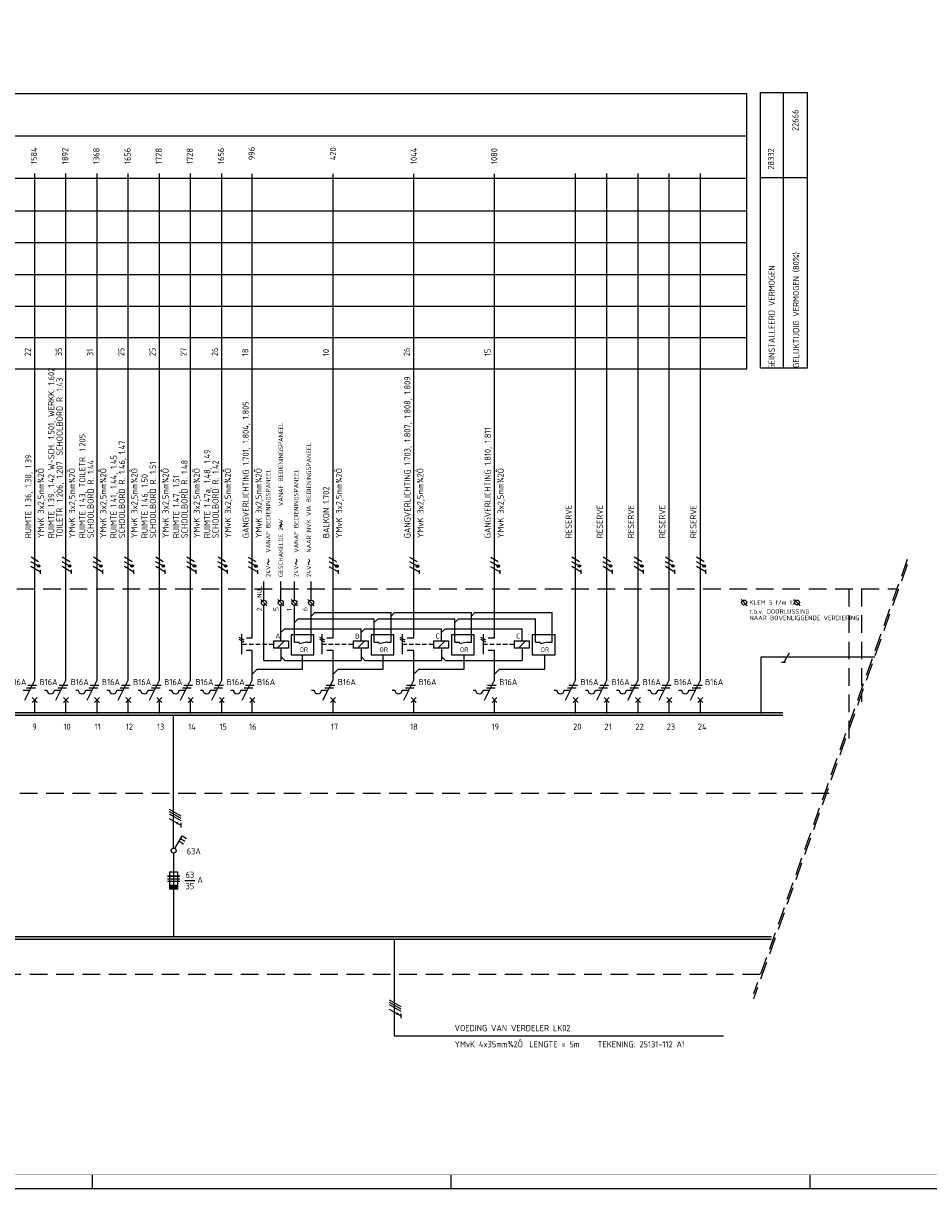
# Model space of a CAD drawing. Header units: millimetres. Extents: x 0 to 1189, y -5 to 836.
# Tile 2 of 10: x 180 to 507, y -5 to 416. Entities that reach past the tile are written whole.
import ezdxf
from ezdxf.enums import TextEntityAlignment as Align

# ---------------------------------------------------------------- set-up
doc = ezdxf.new("R2010")
doc.units = ezdxf.units.MM
doc.linetypes.add('HIDDEN', pattern=[9.525, 6.35, -3.175])
doc.layers.get('0').update_dxf_attribs({"linetype": 'CONTINUOUS'})
for name, color, linetype in [('1', 7, 'CONTINUOUS'), ('40', 1, 'CONTINUOUS'), ('70', 1, 'CONTINUOUS'), ('71', 2, 'CONTINUOUS'), ('73', 4, 'CONTINUOUS'), ('EL$2B---_KADER', 4, 'CONTINUOUS'), ('LIJN018', 210, 'CONTINUOUS'), ('LIJN025', 10, 'CONTINUOUS'), ('LIJN035', 50, 'CONTINUOUS'), ('LIJN050', 90, 'CONTINUOUS'), ('TEKST18', 210, 'CONTINUOUS'), ('TEKST25', 10, 'CONTINUOUS'), ('TEKST35', 50, 'CONTINUOUS'), ('TEKST50', 90, 'CONTINUOUS')]:
    doc.layers.add(name, color=color, linetype=linetype)
doc.styles.add('5_0', font='iso.shx')
doc.styles.add('ISO', font='ISO.SHX')
doc.styles.add('NEN', font='iso.shx')
doc.styles.add('ROMAND', font='romand')
doc.styles.get("Standard").update_dxf_attribs({"font": 'iso.shx'})

# ---------------------------------------------------------------- blocks, each defined once
blk = doc.blocks.new('A$C0380546B')
at = {"layer": 'LIJN025', "linetype": 'Continuous'}
for p, q in [((0, 110.31), (18.79, 110.31)), ((0, 0), (0, 110.31)), ((9.17, 0), (9.17, 110.15)), ((18.79, 0), (18.79, 110.31)), ((0, 76.31), (18.79, 76.31))]:
    blk.add_line(p, q, dxfattribs=at)
at = {"layer": 'LIJN025'}
blk.add_line((0, 0), (18.79, 0), dxfattribs=at)
blk = doc.blocks.new('A0')
at = {"layer": 'LIJN025'}
for p, q in [((205, 0), (205, 5)), ((334.5, 0), (334.5, 5)), ((464, 0), (464, 5))]:
    blk.add_line(p, q, dxfattribs=at)
blk.add_lwpolyline([(1189, 841), (1189, 0), (0, 0), (0, 841)], close=True, dxfattribs=at)
at = {"layer": 'LIJN050', "const_width": 0.2}
blk.add_lwpolyline([(1184, 836), (25, 836), (25, 5), (1184, 5)], close=True, dxfattribs=at)
at = {"layer": 'TEKST25', "style": 'ROMAND', "width": 2.899115}
blk.add_attdef('STATUS', text='', height=2.5, dxfattribs=at).set_placement((1143, 71.5), (1182, 71.5), align=Align.FIT)
at = {"layer": 'TEKST25', "style": 'ISO'}
for tag, p in [('E', (1144.25, 66)), ('NAAM-E', (1155.75, 66)), ('DATUM-E', (1174, 66)), ('D', (1144.25, 61)), ('NAAM-D', (1155.75, 61)), ('DATUM-D', (1174, 61)), ('C', (1144.25, 56)), ('NAAM-C', (1155.75, 56)), ('DATUM-C', (1174, 56)), ('B', (1144.25, 51)), ('NAAM-B', (1155.75, 51)), ('DATUM-B', (1174, 51)), ('A', (1144.25, 46)), ('NAAM-A', (1155.75, 46)), ('DATUM-A', (1174, 46))]:
    blk.add_attdef(tag, text='', height=2.5, dxfattribs=at).set_placement(p, align=Align.CENTER)
for tag, p in [('DATUM', (1021.75, 36.25)), ('SCHAAL', (1057, 36.25)), ('GETEKEND', (1087.25, 36.25)), ('GECONTOL.', (1122, 36.25)), ('FORMAAT', (1152.25, 28.25))]:
    blk.add_attdef(tag, p, '', height=2.5, dxfattribs=at)
at = {"layer": 'TEKST35', "style": 'ISO'}
for tag, p in [('PROJECT', (1023.5, 72.5)), ('PLAATS', (1023.5, 63.5)), ('INSTALLATIE-REGEL1', (1023.5, 52.5)), ('INSTALLATIE-REGEL2', (1023.5, 43.5))]:
    blk.add_attdef(tag, p, '', height=4, dxfattribs=at)
blk.add_attdef('PROJ.NR.', text='', height=4, dxfattribs=at).set_placement((1170, 23), align=Align.CENTER)
at = {"layer": 'TEKST50', "style": 'ISO'}
blk.add_attdef('FILE-NAAM', text='', height=5, dxfattribs=at).set_placement((1162.5, 7.5), align=Align.CENTER)
blk = doc.blocks.new('RWS075')
at = {"layer": '71'}
blk.add_line((2, 0), (0, -2), dxfattribs=at)
blk = doc.blocks.new('RWS023', base_point=(227, 181))
at = {"layer": '40', "style": 'NEN'}
blk.add_text('~', height=5, dxfattribs=at).set_placement((223.5, 179.5))

msp = doc.modelspace()

# ---------------------------------------------------------------- linework, layer by layer
at = {"color": 10}
for p, q in [((232.71, 131.97), (236.93, 129.53)), ((232.71, 131.13), (236.93, 128.69)), ((232.71, 131.13), (236.93, 128.69)), ((232.71, 130.28), (236.93, 127.85)), ((232.71, 128.59), (236.93, 126.16)), ((236.93, 127), (236.93, 125.32)), ((312.15, 63.16), (316.37, 60.72)), ((312.15, 62.31), (316.37, 59.88)), ((312.15, 62.31), (316.37, 59.88)), ((312.15, 61.47), (316.37, 59.03)), ((312.15, 59.78), (316.37, 57.34)), ((316.37, 58.19), (316.37, 56.5))]:
    msp.add_line(p, q, dxfattribs=at)
for p, q in [((232.71, 131.13), (236.93, 128.69)), ((312.15, 62.31), (316.37, 59.88))]:
    msp.add_line(p, q)
at = {"color": 10, "const_width": 0.422}
for points in [[(235.77, 127.07, 1), (235.56, 126.71, 1)], [(315.21, 58.26, 1), (315, 57.89, 1)]]:
    msp.add_lwpolyline(points, format="xyb", close=True, dxfattribs=at)
at = {"layer": '1', "color": 1}
for p, q in [((185.53, 219.69), (182.84, 221.24)), ((186.27, 217.5), (182.86, 219.46)), ((185.6, 221.24), (182.87, 222.82)), ((196.78, 219.69), (194.09, 221.24)), ((197.52, 217.5), (194.11, 219.46)), ((196.85, 221.24), (194.12, 222.82)), ((208.03, 219.69), (205.34, 221.24)), ((208.77, 217.5), (205.36, 219.46)), ((208.1, 221.24), (205.37, 222.82)), ((219.28, 219.69), (216.59, 221.24)), ((220.02, 217.5), (216.61, 219.46)), ((219.35, 221.24), (216.62, 222.82)), ((230.53, 219.69), (227.84, 221.24)), ((231.27, 217.5), (227.86, 219.46)), ((230.6, 221.24), (227.87, 222.82)), ((241.78, 219.69), (239.09, 221.24)), ((242.52, 217.5), (239.11, 219.46)), ((241.85, 221.24), (239.12, 222.82)), ((253.03, 219.69), (250.34, 221.24)), ((253.77, 217.5), (250.36, 219.46)), ((253.1, 221.24), (250.37, 222.82)), ((264.01, 219.66), (261.32, 221.21)), ((264.08, 221.21), (261.35, 222.79)), ((264.75, 217.47), (261.35, 219.43)), ((293.14, 219.66), (290.45, 221.21)), ((293.89, 217.47), (290.48, 219.43)), ((293.21, 221.21), (290.49, 222.79)), ((322.28, 219.66), (319.59, 221.21)), ((322.35, 221.21), (319.62, 222.79)), ((323.02, 217.47), (319.62, 219.43)), ((351.41, 219.66), (348.72, 221.21)), ((351.48, 221.21), (348.75, 222.79)), ((352.16, 217.47), (348.75, 219.43)), ((380.7, 219.69), (378.01, 221.24)), ((380.77, 221.24), (378.04, 222.82)), ((381.44, 217.5), (378.04, 219.46)), ((391.95, 219.69), (389.26, 221.24)), ((392.02, 221.24), (389.29, 222.82)), ((392.69, 217.5), (389.29, 219.46)), ((403.2, 219.69), (400.51, 221.24)), ((403.27, 221.24), (400.54, 222.82)), ((403.94, 217.5), (400.54, 219.46)), ((414.45, 219.69), (411.76, 221.24)), ((414.52, 221.24), (411.79, 222.82)), ((415.19, 217.5), (411.79, 219.46)), ((425.7, 219.69), (423.01, 221.24)), ((425.77, 221.24), (423.04, 222.82)), ((426.44, 217.5), (423.04, 219.46)), ((257.92, 194.05), (259.72, 193.01)), ((286.93, 194.05), (288.73, 193.01)), ((315.94, 194.05), (317.74, 193.01)), ((345.08, 194.05), (346.88, 193.01)), ((257.92, 193.33), (259.72, 192.29)), ((286.93, 193.33), (288.73, 192.29)), ((315.94, 193.33), (317.74, 192.29)), ((345.08, 193.33), (346.88, 192.29)), ((456.46, 188.25), (454.49, 184.84)), ((232.09, 107.76), (236.59, 107.76)), ((236.59, 107.76), (232.09, 107.76)), ((232.09, 106.86), (236.59, 106.86)), ((232.09, 105.96), (236.59, 105.96))]:
    msp.add_line(p, q, dxfattribs=at)
at = {"layer": '1', "color": 1, "linetype": 'HIDDEN', "ltscale": 0.25}
for p, q in [((270.32, 191.34), (258.82, 191.34)), ((298.99, 191.34), (287.83, 191.34)), ((328, 191.34), (316.84, 191.34)), ((357.14, 191.34), (345.98, 191.34))]:
    msp.add_line(p, q, dxfattribs=at)
at = {"layer": '1', "color": 2}
for p, q in [((270.34, 192.72), (275.74, 192.72)), ((270.34, 192.72), (270.34, 190.02)), ((275.74, 190.02), (270.34, 190.02)), ((275.74, 192.72), (275.74, 190.02)), ((299.1, 192.72), (299.1, 190.02)), ((299.1, 192.72), (304.5, 192.72)), ((304.5, 190.02), (299.1, 190.02)), ((304.5, 192.72), (304.5, 190.02)), ((328.1, 192.72), (333.5, 192.72)), ((328.1, 192.72), (328.1, 190.02)), ((333.5, 190.02), (328.1, 190.02)), ((333.5, 192.72), (333.5, 190.02)), ((357.24, 192.72), (362.64, 192.72)), ((357.24, 192.72), (357.24, 190.02)), ((362.64, 190.02), (357.24, 190.02)), ((362.64, 192.72), (362.64, 190.02)), ((180.62, 171.28), (184.23, 178.51)), ((191.87, 171.28), (195.48, 178.51)), ((203.12, 171.28), (206.73, 178.51)), ((214.37, 171.28), (217.98, 178.51)), ((225.62, 171.28), (229.23, 178.51)), ((236.87, 171.28), (240.48, 178.51)), ((248.12, 171.28), (251.73, 178.51)), ((259.1, 171.28), (262.72, 178.51)), ((288.23, 171.28), (291.85, 178.51)), ((317.37, 171.28), (320.98, 178.51)), ((346.5, 171.28), (350.12, 178.51)), ((375.79, 171.28), (379.4, 178.51)), ((387.04, 171.28), (390.65, 178.51)), ((398.29, 171.28), (401.9, 178.51)), ((409.54, 171.28), (413.15, 178.51)), ((420.79, 171.28), (424.4, 178.51)), ((180.09, 174.88), (182.42, 174.88)), ((187.74, 174.88), (188.64, 174.88)), ((191.34, 174.88), (193.67, 174.88)), ((198.99, 174.88), (199.89, 174.88)), ((202.59, 174.88), (204.92, 174.88)), ((210.24, 174.88), (211.14, 174.88)), ((213.84, 174.88), (216.17, 174.88)), ((221.49, 174.88), (222.39, 174.88)), ((225.09, 174.88), (227.42, 174.88)), ((232.74, 174.88), (233.64, 174.88)), ((236.34, 174.88), (238.67, 174.88)), ((243.99, 174.88), (244.89, 174.88)), ((247.59, 174.88), (249.92, 174.88)), ((254.98, 174.88), (255.88, 174.88)), ((258.58, 174.88), (260.9, 174.88)), ((284.11, 174.88), (285.01, 174.88)), ((287.71, 174.88), (290.03, 174.88)), ((313.24, 174.88), (314.14, 174.88)), ((316.84, 174.88), (319.17, 174.88)), ((342.38, 174.88), (343.28, 174.88)), ((345.98, 174.88), (348.3, 174.88)), ((371.66, 174.88), (372.56, 174.88)), ((375.26, 174.88), (377.59, 174.88)), ((382.91, 174.88), (383.81, 174.88)), ((386.51, 174.88), (388.84, 174.88)), ((394.16, 174.88), (395.06, 174.88)), ((397.76, 174.88), (400.09, 174.88)), ((405.41, 174.88), (406.31, 174.88)), ((409.01, 174.88), (411.34, 174.88)), ((416.66, 174.88), (417.56, 174.88)), ((420.26, 174.88), (422.59, 174.88)), ((232.99, 103.04), (232.99, 109.34)), ((232.99, 109.34), (235.69, 109.34)), ((235.69, 109.34), (235.69, 103.04)), ((235.69, 104.39), (232.99, 104.39)), ((235.69, 104.16), (232.99, 104.16)), ((235.69, 103.94), (232.99, 103.94)), ((235.69, 103.71), (232.99, 103.71)), ((235.69, 103.49), (232.99, 103.49)), ((235.69, 103.26), (232.99, 103.26)), ((235.69, 103.04), (232.99, 103.04))]:
    msp.add_line(p, q, dxfattribs=at)
at = {"layer": '1', "color": 1}
for centre in [(185.6, 219.67), (196.85, 219.67), (208.1, 219.67), (219.35, 219.67), (230.6, 219.67), (241.85, 219.67), (253.1, 219.67), (264.08, 219.64), (293.21, 219.64), (322.35, 219.64), (351.48, 219.64), (380.77, 219.67), (392.02, 219.67), (403.27, 219.67), (414.52, 219.67), (425.77, 219.67)]:
    msp.add_circle(centre, 0.45, dxfattribs=at)
at = {"layer": '1', "color": 2}
for centre in [(189.99, 174.88), (201.24, 174.88), (212.49, 174.88), (223.74, 174.88), (234.99, 174.88), (246.24, 174.88), (257.23, 174.88), (286.36, 174.88), (315.49, 174.88), (344.63, 174.88), (373.91, 174.88), (385.16, 174.88), (396.41, 174.88), (407.66, 174.88), (418.91, 174.88)]:
    msp.add_arc(centre, 1.35, 180, 0, dxfattribs=at)
at = {"layer": '70'}
for p, q in [((186.26, 216.85), (186.26, 218.25)), ((197.51, 216.85), (197.51, 218.25)), ((208.76, 216.85), (208.76, 218.25)), ((220.01, 216.85), (220.01, 218.25)), ((231.26, 216.85), (231.26, 218.25)), ((242.51, 216.85), (242.51, 218.25)), ((253.76, 216.85), (253.76, 218.25)), ((264.75, 216.82), (264.75, 218.22)), ((293.88, 216.82), (293.88, 218.22)), ((323.01, 216.82), (323.01, 218.22)), ((352.15, 216.82), (352.15, 218.22)), ((381.43, 216.85), (381.43, 218.25)), ((392.68, 216.85), (392.68, 218.25)), ((403.93, 216.85), (403.93, 218.25)), ((415.18, 216.85), (415.18, 218.25)), ((426.43, 216.85), (426.43, 218.25)), ((455.11, 184.84), (453.71, 184.84)), ((181.74, 176.68), (184.89, 176.68)), ((192.99, 176.68), (196.14, 176.68)), ((204.24, 176.68), (207.39, 176.68)), ((215.49, 176.68), (218.64, 176.68)), ((226.74, 176.68), (229.89, 176.68)), ((237.99, 176.68), (241.14, 176.68)), ((249.24, 176.68), (252.39, 176.68)), ((260.22, 176.68), (263.37, 176.68)), ((289.36, 176.68), (292.51, 176.68)), ((318.49, 176.68), (321.64, 176.68)), ((347.63, 176.68), (350.78, 176.68)), ((376.91, 176.68), (380.06, 176.68)), ((388.16, 176.68), (391.31, 176.68)), ((399.41, 176.68), (402.56, 176.68)), ((410.66, 176.68), (413.81, 176.68)), ((421.91, 176.68), (425.06, 176.68)), ((181.29, 175.78), (184.44, 175.78)), ((192.54, 175.78), (195.69, 175.78)), ((203.79, 175.78), (206.94, 175.78)), ((215.04, 175.78), (218.19, 175.78)), ((226.29, 175.78), (229.44, 175.78)), ((237.54, 175.78), (240.69, 175.78)), ((248.79, 175.78), (251.94, 175.78)), ((259.77, 175.78), (262.92, 175.78)), ((288.91, 175.78), (292.06, 175.78)), ((318.04, 175.78), (321.19, 175.78)), ((347.18, 175.78), (350.33, 175.78)), ((376.46, 175.78), (379.61, 175.78)), ((387.71, 175.78), (390.86, 175.78)), ((398.96, 175.78), (402.11, 175.78)), ((410.21, 175.78), (413.36, 175.78)), ((421.46, 175.78), (424.61, 175.78)), ((238.4, 106.2), (242, 106.2))]:
    msp.add_line(p, q, dxfattribs=at)
at = {"layer": '70', "const_width": 0.45}
for points in [[(185.6, 219.89, 1), (185.6, 219.44, 1)], [(196.85, 219.89, 1), (196.85, 219.44, 1)], [(208.1, 219.89, 1), (208.1, 219.44, 1)], [(241.85, 219.89, 1), (241.85, 219.44, 1)], [(253.1, 219.89, 1), (253.1, 219.44, 1)], [(264.08, 219.86, 1), (264.08, 219.41, 1)], [(293.21, 219.86, 1), (293.21, 219.41, 1)], [(322.35, 219.86, 1), (322.35, 219.41, 1)], [(351.48, 219.86, 1), (351.48, 219.41, 1)], [(380.77, 219.89, 1), (380.77, 219.44, 1)], [(392.02, 219.89, 1), (392.02, 219.44, 1)], [(403.27, 219.89, 1), (403.27, 219.44, 1)], [(414.52, 219.89, 1), (414.52, 219.44, 1)], [(425.77, 219.89, 1), (425.77, 219.44, 1)]]:
    msp.add_lwpolyline(points, format="xyb", close=True, dxfattribs=at)
at = {"layer": '70'}
for centre, start, end in [((219.35, 219.67), 90, 270), ((219.35, 219.67), 270, 90), ((230.6, 219.67), 90, 270), ((230.6, 219.67), 270, 90)]:
    msp.add_arc(centre, 0.225, start, end, dxfattribs=at)
at = {"layer": '71'}
for p, q in [((268.02, 205.3), (265.77, 207.55)), ((274.13, 205.3), (271.88, 207.55)), ((279.03, 205.3), (276.78, 207.55)), ((285.06, 205.3), (282.81, 207.55)), ((441.32, 205.37), (439.07, 207.62)), ((460.4, 205.37), (458.15, 207.62)), ((285.28, 202.91), (283.96, 201.59)), ((314.06, 202.91), (312.78, 201.63)), ((343.07, 202.91), (341.79, 201.63)), ((279.31, 200.66), (277.93, 199.28)), ((308.1, 200.66), (306.75, 199.32)), ((337.11, 200.66), (335.76, 199.32)), ((258.82, 195.04), (258.82, 187.84)), ((262.72, 193.69), (260.62, 193.69)), ((274.37, 196.99), (273.02, 195.64)), ((276.78, 194.89), (276.78, 187.6)), ((284.97, 194.89), (276.78, 194.89)), ((284.97, 187.6), (284.97, 194.89)), ((287.83, 195.04), (287.83, 187.84)), ((291.85, 193.69), (289.63, 193.69)), ((303.32, 196.97), (301.98, 195.64)), ((313.8, 194.89), (305.61, 194.89)), ((305.61, 194.89), (305.61, 187.6)), ((313.8, 187.6), (313.8, 194.89)), ((316.84, 195.04), (316.84, 187.84)), ((320.98, 193.69), (318.64, 193.69)), ((332.33, 196.97), (330.99, 195.64)), ((334.62, 194.89), (334.62, 187.6)), ((342.81, 194.89), (334.62, 194.89)), ((342.81, 187.6), (342.81, 194.89)), ((345.98, 195.04), (345.98, 187.84)), ((350.12, 193.69), (347.78, 193.69)), ((371.95, 194.89), (363.76, 194.89)), ((363.76, 194.89), (363.76, 187.6)), ((371.95, 187.6), (371.95, 194.89)), ((282.4, 192.26), (279.61, 191.58)), ((311.23, 192.26), (308.44, 191.58)), ((340.24, 192.26), (337.45, 191.58)), ((369.37, 192.26), (366.58, 191.58)), ((262.72, 189.19), (260.62, 189.19)), ((274.44, 185.61), (273.02, 187.03)), ((276.78, 187.6), (284.97, 187.6)), ((291.85, 189.19), (289.63, 189.19)), ((303.38, 185.61), (301.96, 187.03)), ((305.61, 187.6), (313.8, 187.6)), ((320.98, 189.19), (318.64, 189.19)), ((332.39, 185.61), (330.97, 187.03)), ((334.62, 187.6), (342.81, 187.6)), ((350.12, 189.19), (347.78, 189.19)), ((363.76, 187.6), (371.95, 187.6)), ((183.33, 170.38), (185.13, 172.18)), ((185.13, 170.38), (183.33, 172.18)), ((194.58, 170.38), (196.38, 172.18)), ((196.38, 170.38), (194.58, 172.18)), ((205.83, 170.38), (207.63, 172.18)), ((207.63, 170.38), (205.83, 172.18)), ((217.08, 170.38), (218.88, 172.18)), ((218.88, 170.38), (217.08, 172.18)), ((228.33, 170.38), (230.13, 172.18)), ((230.13, 170.38), (228.33, 172.18)), ((241.38, 170.38), (239.58, 172.18)), ((239.58, 170.38), (241.38, 172.18)), ((252.63, 170.38), (250.83, 172.18)), ((250.83, 170.38), (252.63, 172.18)), ((261.82, 170.38), (263.62, 172.18)), ((263.62, 170.38), (261.82, 172.18)), ((290.95, 170.38), (292.75, 172.18)), ((292.75, 170.38), (290.95, 172.18)), ((320.08, 170.38), (321.88, 172.18)), ((321.88, 170.38), (320.08, 172.18)), ((349.22, 170.38), (351.02, 172.18)), ((351.02, 170.38), (349.22, 172.18)), ((380.3, 170.38), (378.5, 172.18)), ((378.5, 170.38), (380.3, 172.18)), ((391.55, 170.38), (389.75, 172.18)), ((389.75, 170.38), (391.55, 172.18)), ((402.8, 170.38), (401, 172.18)), ((401, 170.38), (402.8, 172.18)), ((412.25, 170.38), (414.05, 172.18)), ((414.05, 170.38), (412.25, 172.18)), ((423.5, 170.38), (425.3, 172.18)), ((425.3, 170.38), (423.5, 172.18)), ((234.79, 117.77), (237.4, 122.29)), ((237.4, 122.29), (238.96, 121.39)), ((236.28, 120.34), (237.84, 119.44)), ((236.84, 121.31), (238.4, 120.41))]:
    msp.add_line(p, q, dxfattribs=at)
for centre in [(266.9, 206.43), (273, 206.43), (277.91, 206.43), (283.94, 206.43), (440.19, 206.49), (459.27, 206.49), (234.34, 116.99)]:
    msp.add_circle(centre, 0.9, dxfattribs=at)
at = {"layer": '73'}
for p, q in [((75.71, 166.79), (454.16, 166.79)), ((75.71, 165.89), (454.16, 165.89)), ((140.55, 85.98), (450.05, 85.98)), ((140.55, 85.08), (450.05, 85.08))]:
    msp.add_line(p, q, dxfattribs=at)
for points in [[(454.16, 165.89), (454.16, 166.79), (75.71, 165.89), (75.71, 166.79)], [(450.05, 85.08), (450.05, 85.98), (140.55, 85.08), (140.55, 85.98)]]:
    msp.add_solid(points, dxfattribs=at)
at = {"layer": 'LIJN018', "color": 9, "linetype": 'Continuous'}
for p, q in [((85.17, 390.14), (441.16, 390.14)), ((85.17, 374.84), (441.16, 374.84)), ((85.17, 359.57), (441.16, 359.57)), ((85.17, 347.87), (441.16, 347.87)), ((85.17, 336.37), (441.16, 336.37)), ((85.17, 324.85), (441.16, 324.85)), ((85.17, 313.42), (441.16, 313.42)), ((85.17, 302.17), (441.16, 302.17)), ((85.17, 290.83), (441.16, 290.83))]:
    msp.add_line(p, q, dxfattribs=at)
at = {"layer": 'LIJN018', "color": 9}
msp.add_line((441.16, 290.83), (441.16, 390.14), dxfattribs=at)
at = {"layer": 'LIJN025', "linetype": 'HIDDEN'}
for p, q in [((499.06, 222.05), (443.61, 65.25)), ((499.06, 220.25), (443.61, 63.45)), ((73, 211.41), (495.51, 211.41)), ((478.02, 211.41), (478.02, 157.14)), ((482.52, 211.41), (482.52, 170.64)), ((470.91, 137.61), (73, 137.61)), ((445.94, 72.23), (73, 72.23))]:
    msp.add_line(p, q, dxfattribs=at)
at = {"layer": 'LIJN025'}
for p, q in [((274.37, 192.72), (271.67, 190.02)), ((303.34, 192.72), (300.64, 190.02)), ((332.35, 192.72), (329.65, 190.02)), ((361.48, 192.72), (358.78, 190.02))]:
    msp.add_line(p, q, dxfattribs=at)
at = {"layer": 'LIJN035'}
for p, q in [((184.23, 178.51), (184.23, 361.26)), ((195.48, 178.51), (195.48, 361.26)), ((206.73, 178.51), (206.73, 361.26)), ((217.98, 178.51), (217.98, 361.26)), ((229.23, 178.51), (229.23, 361.26)), ((240.48, 178.51), (240.48, 361.26)), ((251.73, 178.51), (251.73, 361.26)), ((262.72, 193.69), (262.72, 361.17)), ((291.85, 193.69), (291.85, 361.17)), ((320.98, 193.69), (320.98, 361.17)), ((350.12, 193.69), (350.12, 361.17)), ((379.4, 178.51), (379.4, 361.26)), ((390.65, 178.51), (390.65, 361.26)), ((401.9, 178.51), (401.9, 361.26)), ((413.15, 178.51), (413.15, 361.26)), ((424.4, 178.51), (424.4, 361.26)), ((266.86, 207.3), (266.86, 214.08)), ((273.02, 207.33), (273.02, 214.08)), ((277.92, 207.3), (277.92, 214.08)), ((283.98, 207.3), (283.98, 214.08)), ((266.85, 185.61), (266.85, 205.53)), ((273.02, 192.72), (273.02, 205.53)), ((277.93, 192.26), (277.93, 205.53)), ((283.96, 192.26), (283.96, 205.53)), ((285.28, 202.91), (312.78, 202.91)), ((312.78, 192.26), (312.78, 202.91)), ((314.06, 202.91), (341.79, 202.91)), ((341.79, 192.26), (341.79, 202.91)), ((343.2, 202.91), (370.93, 202.91)), ((370.93, 192.26), (370.93, 202.91)), ((279.31, 200.66), (306.75, 200.66)), ((306.75, 192.26), (306.75, 200.66)), ((308.1, 200.66), (335.76, 200.66)), ((335.76, 192.26), (335.76, 200.66)), ((337.23, 200.66), (364.9, 200.66)), ((364.9, 192.26), (364.9, 200.66)), ((274.37, 196.99), (301.98, 196.99)), ((301.98, 192.72), (301.98, 196.99)), ((303.32, 196.97), (330.99, 196.97)), ((330.99, 192.72), (330.99, 196.97)), ((332.46, 196.97), (360.13, 196.97)), ((360.13, 192.72), (360.13, 196.97)), ((273.04, 190.02), (273.04, 185.61)), ((277.93, 192.26), (279.71, 192.26)), ((282.4, 192.26), (283.96, 192.26)), ((301.98, 190.02), (301.98, 185.61)), ((306.75, 192.26), (308.54, 192.26)), ((311.23, 192.26), (312.78, 192.26)), ((330.99, 190.02), (330.99, 185.61)), ((335.76, 192.26), (337.55, 192.26)), ((340.24, 192.26), (341.79, 192.26)), ((360.13, 190.02), (360.13, 185.61)), ((364.9, 192.26), (366.68, 192.26)), ((369.37, 192.26), (370.93, 192.26)), ((262.72, 178.51), (262.72, 189.19)), ((266.85, 185.61), (273.04, 185.61)), ((274.44, 185.61), (301.98, 185.61)), ((280.87, 182.46), (280.87, 187.6)), ((291.85, 178.51), (291.85, 189.19)), ((303.38, 185.61), (330.99, 185.61)), ((310, 182.46), (310, 187.6)), ((320.98, 178.51), (320.98, 189.19)), ((332.52, 185.61), (360.13, 185.61)), ((339.13, 182.46), (339.13, 187.6)), ((350.12, 178.51), (350.12, 189.19)), ((368.27, 182.46), (368.27, 187.6)), ((446.33, 186.88), (487.34, 186.88)), ((446.33, 166.41), (446.33, 186.88)), ((264.52, 182.46), (280.87, 182.46)), ((293.65, 182.46), (310, 182.46)), ((322.78, 182.46), (339.13, 182.46)), ((351.92, 182.46), (368.27, 182.46)), ((184.23, 166.41), (184.23, 171.36)), ((195.48, 166.41), (195.48, 171.36)), ((206.73, 166.41), (206.73, 171.36)), ((217.98, 166.41), (217.98, 171.36)), ((229.23, 166.41), (229.23, 171.36)), ((240.48, 166.41), (240.48, 171.36)), ((251.73, 166.41), (251.73, 171.36)), ((262.72, 166.41), (262.72, 171.36)), ((291.85, 166.41), (291.85, 171.36)), ((320.98, 166.41), (320.98, 171.36)), ((350.12, 166.41), (350.12, 171.36)), ((379.4, 166.41), (379.4, 171.36)), ((390.65, 166.41), (390.65, 171.36)), ((401.9, 166.41), (401.9, 171.36)), ((413.15, 166.41), (413.15, 171.36)), ((424.4, 166.41), (424.4, 171.36)), ((234.34, 117.89), (234.34, 165.96)), ((234.34, 116.09), (234.34, 85.95))]:
    msp.add_line(p, q, dxfattribs=at)
at = {"layer": 'LIJN050'}
for p, q in [((313.86, 85), (313.86, 50.18)), ((313.86, 50.18), (432.8, 50.18))]:
    msp.add_line(p, q, dxfattribs=at)

# ---------------------------------------------------------------- block references
at = {"layer": 'EL$2B---_KADER'}
msp.add_blockref('A0', (0, -5), dxfattribs=at)
at = {"layer": 'LIJN025', "xscale": 0.900000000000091, "yscale": 0.8999999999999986, "zscale": 0.9}
msp.add_blockref('A$C0380546B', (446.1, 291.23), dxfattribs=at)
at = {"layer": 'LIJN035', "xscale": 0.8999999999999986, "yscale": 0.8999999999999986, "zscale": 0.9, "rotation": 90}
for p in [(274.06, 236.37), (269.51, 222.86), (279.61, 222.86), (284.19, 222.86)]:
    msp.add_blockref('RWS023', p, dxfattribs=at)
at = {"layer": 'TEKST25', "xscale": 0.900000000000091, "yscale": 0.8999999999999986, "zscale": 0.9}
for p in [(262.72, 182.46), (291.85, 182.46), (320.98, 182.46), (350.12, 182.46)]:
    msp.add_blockref('RWS075', p, dxfattribs=at)

# ---------------------------------------------------------------- texts
at = {"layer": '40', "style": 'NEN'}
for s, p in [('22666', (459.83, 380.5)), ('28332', (451.03, 366.55)), ('GELIJKTIJDIG VERMOGEN (80%)', (460.06, 312.05)), ('GEINSTALLEERD VERMOGEN', (451.26, 309.39))]:
    msp.add_text(s, height=2.25, rotation=90, dxfattribs=at).set_placement(p, align=Align.CENTER)
for s, height, p in [('1584', 2.25, (185.07, 364.72)), ('1892', 2.25, (196.32, 364.72)), ('1368', 2.25, (207.57, 364.72)), ('1656', 2.25, (218.82, 364.72)), ('1728', 2.25, (230.07, 364.72)), ('1728', 2.25, (241.32, 364.72)), ('1656', 2.25, (252.57, 364.72)), (' 996', 2.25, (263.58, 364.72)), (' 420', 2.25, (292.97, 364.72)), ('1044', 2.25, (322.11, 364.72)), ('1080', 2.25, (351.13, 364.72)), ('22', 2.25, (182.82, 295.39)), ('35', 2.25, (194.07, 295.39)), ('31', 2.25, (205.32, 295.39)), ('25', 2.25, (216.57, 295.39)), ('25', 2.25, (227.82, 295.39)), ('27', 2.25, (239.07, 295.39)), ('26', 2.25, (250.32, 295.39)), ('18', 2.25, (261.31, 295.39)), ('10', 2.25, (290.44, 295.39)), ('26', 2.25, (319.57, 295.39)), ('15', 2.25, (348.71, 295.39)), ('RUIMTE 1.39, 1.42 W-SCH. 1.501, WERKK. 1.602', 2.25, (191.3, 229.72)), ('GANGVERLICHTING 1.703, 1.807, 1.808, 1.809', 2.25, (319.82, 229.72)), ('SCHOOLBORD R. 1.43', 2.25, (194.31, 259.49)), ('GANGVERLICHTING 1.701, 1.804, 1.805', 2.25, (261.47, 229.72)), ('GANGVERLICHTING 1.810, 1.811', 2.25, (348.78, 229.72)), ('RUIMTE 1.43, TOILETR. 1.205', 2.25, (202.5, 229.72)), ('SCHOOLBORD R. 1.46, 1.47', 2.25, (216.79, 229.72)), ('RUIMTE 1.36, 1.38, 1.39', 2.25, (183.02, 229.72)), ('RUIMTE 1.41, 1.44, 1.45', 2.25, (213.79, 229.72)), ('RUIMTE 1.47a, 1.48, 1.49', 2.25, (247.56, 229.72)), (' YMvK 3x2,5mm¾2Ô', 2.25, (187.55, 228.37)), ('TOILETR. 1.206, 1.207', 2.25, (194.31, 229.72)), (' YMvK 3x2,5mm¾2Ô', 2.25, (198.8, 228.37)), ('SCHOOLBORD R. 1.44', 2.25, (205.5, 229.72)), (' YMvK 3x2,5mm¾2Ô', 2.25, (210.05, 228.37)), (' YMvK 3x2,5mm¾2Ô', 2.25, (221.3, 228.37)), ('SCHOOLBORD R. 1.51', 2.25, (227.99, 229.72)), (' YMvK 3x2,5mm¾2Ô', 2.25, (232.55, 228.37)), ('SCHOOLBORD R. 1.48', 2.25, (239.37, 229.72)), (' YMvK 3x2,5mm¾2Ô', 2.25, (243.8, 228.37)), ('SCHOOLBORD R. 1.42', 2.25, (250.57, 229.72)), (' YMvK 3x2,5mm¾2Ô', 2.25, (255.05, 228.37)), (' YMvK 3x2,5mm¾2Ô', 2.25, (266.14, 228.37)), (' YMvK 3x2,5mm¾2Ô', 2.25, (295.15, 228.37)), (' YMvK 3x2,5mm¾2Ô', 2.25, (324.49, 228.37)), (' YMvK 3x2,5mm¾2Ô', 2.25, (353.45, 228.37)), ('RUIMTE 1.46, 1.50', 2.25, (224.98, 229.72)), ('RUIMTE 1.47, 1.51', 2.25, (236.36, 229.72)), ('BALKON 1.702', 2.25, (290.48, 229.72)), ('RESERVE', 2.25, (378, 229.72)), ('RESERVE', 2.25, (389.25, 229.72)), ('RESERVE', 2.25, (400.5, 229.72)), ('RESERVE', 2.25, (411.75, 229.72)), ('RESERVE', 2.25, (423, 229.72)), ('2', 1.8, (266.11, 203.39)), ('5', 1.8, (272.14, 203.43)), ('1', 1.8, (277.04, 203.43)), ('6', 1.8, (282.64, 203.43))]:
    msp.add_text(s, height=height, rotation=90, dxfattribs=at).set_placement(p)
for s, height, p in [('A', 1.8, (271.05, 193.49)), ('B', 1.8, (299.81, 193.49)), ('C', 1.8, (328.82, 193.49)), ('C', 1.8, (357.95, 193.49)), ('OR', 1.62, (279.81, 188.69)), ('OR', 1.62, (308.64, 188.69)), ('OR', 1.62, (337.65, 188.69)), ('OR', 1.62, (366.79, 188.69)), ('B16A', 2.25, (174.7, 176.69)), ('B16A', 2.25, (185.95, 176.69)), ('B16A', 2.25, (197.2, 176.69)), ('B16A', 2.25, (208.45, 176.69)), ('B16A', 2.25, (219.7, 176.69)), ('B16A', 2.25, (230.95, 176.69)), ('B16A', 2.25, (242.2, 176.69)), ('B16A', 2.25, (253.45, 176.69)), ('B16A', 2.25, (264.44, 176.69)), ('B16A', 2.25, (293.57, 176.69)), ('B16A', 2.25, (322.71, 176.69)), ('B16A', 2.25, (351.84, 176.69)), ('B16A', 2.25, (381.13, 176.69)), ('B16A', 2.25, (392.38, 176.69)), ('B16A', 2.25, (403.63, 176.69)), ('B16A', 2.25, (414.88, 176.69)), ('B16A', 2.25, (426.13, 176.69)), ('A', 2.25, (242.9, 105.3)), ('VOEDING VAN VERDELER LK02 ', 2.25, (335.7, 51.83)), ('YMvK 4x35mm¾2Ô', 2.25, (335.7, 45.98)), ('LENGTE = 5m', 2.25, (362.7, 45.98)), ('TEKENING: 25131-112 A1', 2.25, (387.32, 45.98))]:
    msp.add_text(s, height=height, dxfattribs=at).set_placement(p)
for s, p in [('63', (240.2, 107.1)), ('35', (240.2, 103.05))]:
    msp.add_text(s, height=2.25, dxfattribs=at).set_placement(p, align=Align.CENTER)
at = {"layer": 'TEKST18', "style": 'NEN'}
for s, p in [('GESCHAKELDE 24V    VANAF BEDIENINGSPANEEL', (273.81, 215.7)), ('24V    NAAR NVK VIA BEDIENINGSPANEEL', (283.93, 215.7)), ('24V    VANAF BEDIENINGSPANEEL', (269.26, 215.7)), ('24V    VANAF BEDIENINGSPANEEL', (279.35, 215.7)), ('NUL', (266.07, 208.19))]:
    msp.add_text(s, height=1.62, rotation=90, dxfattribs=at).set_placement(p)
at = {"layer": 'TEKST18'}
for s, p in [('KLEM 5 t/m 12', (442.11, 205.71)), ('t.b.v. DOORLUSSING', (442.11, 202.47)), ('NAAR BOVENLIGGENDE VERDIEPING', (442.11, 200.13))]:
    msp.add_text(s, height=1.62, dxfattribs=at).set_placement(p)
at = {"layer": 'TEKST25', "style": '5_0'}
for s, p in [('9', (183.33, 160.56)), ('10', (194.58, 160.56)), ('11', (205.83, 160.56)), ('12', (217.08, 160.56)), ('13', (228.33, 160.56)), ('14', (239.58, 160.56)), ('15', (250.83, 160.56)), ('16', (261.59, 160.56)), ('17', (291.06, 160.56)), ('18', (319.66, 160.56)), ('19', (349.03, 160.56)), ('20', (378.5, 160.56)), ('21', (389.75, 160.56)), ('22', (401, 160.56)), ('23', (412.25, 160.56)), ('24', (423.5, 160.56)), ('63A', (239.06, 115.64))]:
    msp.add_text(s, height=2.25, dxfattribs=at).set_placement(p)

doc.saveas('drawing.dxf')
